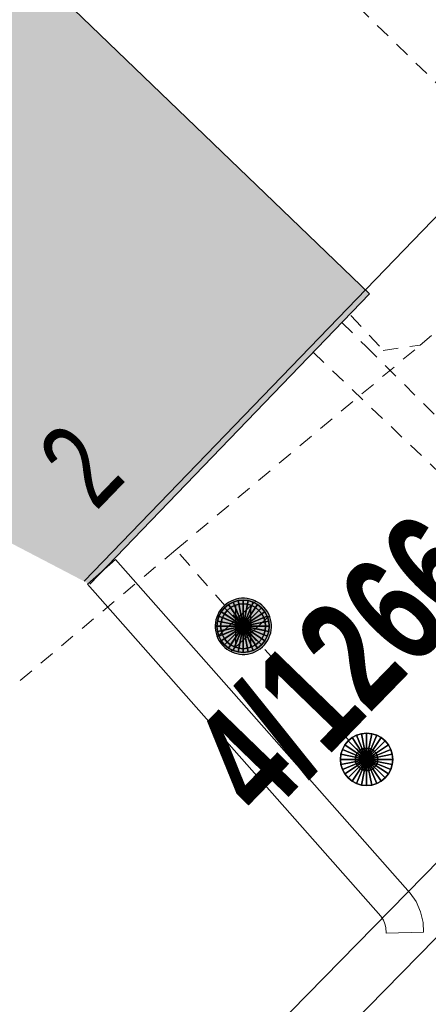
# Model space of a CAD drawing. Header units: metres. Extents: x 2695560 to 2696939, y 1260491 to 1262050.
# Tile 9 of 256: x 2695740.28 to 2695745.73, y 1260863.63 to 1260876.78. Entities that reach past the tile are written whole.
import ezdxf

# ---------------------------------------------------------------- set-up
doc = ezdxf.new("R2010")
doc.units = ezdxf.units.M
doc.linetypes.add('AUSGEZOGEN', pattern=[0])
doc.linetypes.add('VERDECKT2_S2', pattern=[0.36, 0.2, -0.16])
for name, color, linetype in [('XR$1$AV_Gebäudeflächen (BB)', 7, 'AUSGEZOGEN'), ('XR$1$AV_Grundstück-Nr.', 7, 'AUSGEZOGEN'), ('XR$1$AV_Haus-Nr.', 7, 'AUSGEZOGEN'), ('XR$1$AV_Linien (BB)', 7, 'AUSGEZOGEN'), ('XR$1$AW_LK_Schachtdeckel', 24, 'AUSGEZOGEN'), ('XR$1$PFAW', 255, 'AUSGEZOGEN'), ('XR$1$RP_Abstandslinie', 7, 'AUSGEZOGEN')]:
    doc.layers.add(name, color=color, linetype=linetype)
for name, color, linetype, lineweight in [('XR$2$ABW-Linie-M-ungenau-tot', 6, 'AUSGEZOGEN', 18), ('XR$2$ABW-Linie-R-ungenau', 4, 'VERDECKT2_S2', 18), ('XR$2$ABW-Punkt', 6, 'AUSGEZOGEN', 18), ('XR$2$ELE-Flaeche-oberirdisch', 1, 'AUSGEZOGEN', 18), ('XR$2$ELE-LinieFlaeche-genau', 1, 'AUSGEZOGEN', 18), ('XR$2$GAS-Linie-ungenau', 12, 'VERDECKT2_S2', 18), ('XR$2$WAS-Linie-ungenau', 5, 'VERDECKT2_S2', 18)]:
    doc.layers.add(name, color=color, linetype=linetype, lineweight=lineweight)
doc.styles.add('ARIAL', font='arial.ttf')

# ---------------------------------------------------------------- blocks, each defined once
blk = doc.blocks.new('COMPLEXOBJECT_1438')
at = {"layer": 'XR$1$RP_Abstandslinie', "color": 7, "linetype": 'AUSGEZOGEN', "transparency": 33554687}
blk.add_lwpolyline([(5740.169, 10869.471), (5754.48, 10884.31), (5736.38, 10902.74)], dxfattribs=at)
blk = doc.blocks.new('BAW2090')
at = {"layer": 'XR$1$PFAW', "lineweight": 25, "transparency": 33554687}
blk.add_hatch(color=7, dxfattribs=at).paths.add_polyline_path([(0.5, 0), (0.49, 0.101), (0.459, 0.197), (0.41, 0.286), (0.344, 0.362), (0.264, 0.424), (0.174, 0.469), (0.076, 0.494), (-0.025, 0.499), (-0.125, 0.484), (-0.22, 0.449), (-0.306, 0.395), (-0.379, 0.326), (-0.437, 0.243), (-0.477, 0.15), (-0.497, 0.051), (-0.497, -0.051), (-0.477, -0.15), (-0.437, -0.243), (-0.379, -0.326), (-0.306, -0.395), (-0.22, -0.449), (-0.125, -0.484), (-0.025, -0.499), (0.076, -0.494), (0.174, -0.469), (0.264, -0.424), (0.344, -0.362), (0.41, -0.286), (0.459, -0.197), (0.49, -0.101)])
at = {"lineweight": 25, "transparency": 33554687}
for p, q in [((-0.177, 0.468), (-0.177, -0.468)), ((0.179, 0.467), (0.177, -0.468))]:
    blk.add_line(p, q, dxfattribs=at)
for start, end in [(90, 180), (0, 90), (180, 270), (270, 0)]:
    blk.add_arc((0, 0), 0.5, start, end, dxfattribs=at)
blk = doc.blocks.new('ABW-OELABSCHEIDER')
at = {"layer": 'XR$2$ABW-Punkt', "linetype": 'AUSGEZOGEN', "lineweight": 25, "transparency": 33554687}
for p, q in [((-100, 283, 2500), (-100, -283, 2500)), ((100, 283, 2500), (100, -283, 2500))]:
    blk.add_line(p, q, dxfattribs=at)
for points in [[(-115, 277, 2500), (0, 0, 2500), (-167, 249, 2500)], [(-115, 277), (0, 0), (-167, 249)], [(-115, 277, 2500), (-115, 277), (-167, 249), (-167, 249, 2500)], [(-59, 294, 2500), (0, 0, 2500), (-115, 277, 2500)], [(-59, 294), (0, 0), (-115, 277)], [(-59, 294, 2500), (-59, 294), (-115, 277), (-115, 277, 2500)], [(0, 300, 2500), (0, 0, 2500), (-59, 294, 2500)], [(0, 300), (0, 0), (-59, 294)], [(0, 300, 2500), (0, 300), (-59, 294), (-59, 294, 2500)], [(59, 294, 2500), (0, 0, 2500), (0, 300, 2500)], [(59, 294), (0, 0), (0, 300)], [(59, 294, 2500), (59, 294), (0, 300), (0, 300, 2500)], [(115, 277, 2500), (0, 0, 2500), (59, 294, 2500)], [(115, 277), (0, 0), (59, 294)], [(167, 249, 2500), (0, 0, 2500), (115, 277, 2500)], [(167, 249), (0, 0), (115, 277)], [(115, 277, 2500), (115, 277), (59, 294), (59, 294, 2500)], [(167, 249, 2500), (167, 249), (115, 277), (115, 277, 2500)], [(-249, 167, 2500), (0, 0, 2500), (-277, 115, 2500)], [(-249, 167), (0, 0), (-277, 115)], [(-249, 167, 2500), (-249, 167), (-277, 115), (-277, 115, 2500)], [(-212, 212, 2500), (0, 0, 2500), (-249, 167, 2500)], [(-212, 212), (0, 0), (-249, 167)], [(-212, 212, 2500), (-212, 212), (-249, 167), (-249, 167, 2500)], [(-167, 249, 2500), (0, 0, 2500), (-212, 212, 2500)], [(-167, 249), (0, 0), (-212, 212)], [(-167, 249, 2500), (-167, 249), (-212, 212), (-212, 212, 2500)], [(212, 212, 2500), (0, 0, 2500), (167, 249, 2500)], [(212, 212), (0, 0), (167, 249)], [(249, 167, 2500), (0, 0, 2500), (212, 212, 2500)], [(249, 167), (0, 0), (212, 212)], [(277, 115, 2500), (0, 0, 2500), (249, 167, 2500)], [(277, 115), (0, 0), (249, 167)], [(212, 212, 2500), (212, 212), (167, 249), (167, 249, 2500)], [(249, 167, 2500), (249, 167), (212, 212), (212, 212, 2500)], [(277, 115, 2500), (277, 115), (249, 167), (249, 167, 2500)], [(-294, 59, 2500), (0, 0, 2500), (-300, 0, 2500)], [(-294, 59), (0, 0), (-300, 0)], [(-294, 59, 2500), (-294, 59), (-300, 0), (-300, 0, 2500)], [(-277, 115, 2500), (0, 0, 2500), (-294, 59, 2500)], [(-277, 115), (0, 0), (-294, 59)], [(-277, 115, 2500), (-277, 115), (-294, 59), (-294, 59, 2500)], [(294, 59, 2500), (0, 0, 2500), (277, 115, 2500)], [(294, 59), (0, 0), (277, 115)], [(300, 0, 2500), (0, 0, 2500), (294, 59, 2500)], [(300, 0), (0, 0), (294, 59)], [(294, 59, 2500), (294, 59), (277, 115), (277, 115, 2500)], [(300, 0, 2500), (300, 0), (294, 59), (294, 59, 2500)], [(-300, 0, 2500), (0, 0, 2500), (-294, -59, 2500)], [(-300, 0), (0, 0), (-294, -59)], [(-300, 0, 2500), (-300, 0), (-294, -59), (-294, -59, 2500)], [(-294, -59, 2500), (0, 0, 2500), (-277, -115, 2500)], [(-294, -59), (0, 0), (-277, -115)], [(-294, -59, 2500), (-294, -59), (-277, -115), (-277, -115, 2500)], [(-277, -115, 2500), (0, 0, 2500), (-249, -167, 2500)], [(-277, -115), (0, 0), (-249, -167)], [(-277, -115, 2500), (-277, -115), (-249, -167), (-249, -167, 2500)], [(-249, -167, 2500), (0, 0, 2500), (-212, -212, 2500)], [(-249, -167), (0, 0), (-212, -212)], [(-212, -212, 2500), (0, 0, 2500), (-167, -249, 2500)], [(-212, -212), (0, 0), (-167, -249)], [(-167, -249, 2500), (0, 0, 2500), (-115, -277, 2500)], [(-167, -249), (0, 0), (-115, -277)], [(-115, -277, 2500), (0, 0, 2500), (-59, -294, 2500)], [(-115, -277), (0, 0), (-59, -294)], [(-59, -294, 2500), (0, 0, 2500), (0, -300, 2500)], [(-59, -294), (0, 0), (0, -300)], [(0, -300, 2500), (0, 0, 2500), (59, -294, 2500)], [(59, -294, 2500), (0, 0, 2500), (115, -277, 2500)], [(115, -277, 2500), (0, 0, 2500), (167, -249, 2500)], [(167, -249, 2500), (0, 0, 2500), (212, -212, 2500)], [(212, -212, 2500), (0, 0, 2500), (249, -167, 2500)], [(249, -167, 2500), (0, 0, 2500), (277, -115, 2500)], [(277, -115, 2500), (0, 0, 2500), (294, -59, 2500)], [(294, -59, 2500), (0, 0, 2500), (300, 0, 2500)], [(0, -300), (0, 0), (59, -294)], [(59, -294), (0, 0), (115, -277)], [(115, -277), (0, 0), (167, -249)], [(167, -249), (0, 0), (212, -212)], [(212, -212), (0, 0), (249, -167)], [(249, -167), (0, 0), (277, -115)], [(277, -115), (0, 0), (294, -59)], [(294, -59), (0, 0), (300, 0)], [(249, -167, 2500), (249, -167), (277, -115), (277, -115, 2500)], [(277, -115, 2500), (277, -115), (294, -59), (294, -59, 2500)], [(294, -59, 2500), (294, -59), (300, 0), (300, 0, 2500)], [(-249, -167, 2500), (-249, -167), (-212, -212), (-212, -212, 2500)], [(-212, -212, 2500), (-212, -212), (-167, -249), (-167, -249, 2500)], [(-167, -249, 2500), (-167, -249), (-115, -277), (-115, -277, 2500)], [(115, -277, 2500), (115, -277), (167, -249), (167, -249, 2500)], [(167, -249, 2500), (167, -249), (212, -212), (212, -212, 2500)], [(212, -212, 2500), (212, -212), (249, -167), (249, -167, 2500)], [(-115, -277, 2500), (-115, -277), (-59, -294), (-59, -294, 2500)], [(-59, -294, 2500), (-59, -294), (0, -300), (0, -300, 2500)], [(0, -300, 2500), (0, -300), (59, -294), (59, -294, 2500)], [(59, -294, 2500), (59, -294), (115, -277), (115, -277, 2500)]]:
    blk.add_3dface(points, dxfattribs=at)
blk = doc.blocks.new('ABW-EINLAUFSCHACHT_RUND')
at = {"layer": 'XR$2$ABW-Linie-M-ungenau-tot', "linetype": 'AUSGEZOGEN', "lineweight": 25, "transparency": 33554687}
for points in [[(-57, 139, 2500), (0, 0, 2500), (-83, 125, 2500)], [(-57, 139), (0, 0), (-83, 125)], [(-57, 139, 2500), (-57, 139), (-83, 125), (-83, 125, 2500)], [(-29, 147, 2500), (0, 0, 2500), (-57, 139, 2500)], [(-29, 147), (0, 0), (-57, 139)], [(-29, 147, 2500), (-29, 147), (-57, 139), (-57, 139, 2500)], [(0, 150, 2500), (0, 0, 2500), (-29, 147, 2500)], [(0, 150), (0, 0), (-29, 147)], [(0, 150, 2500), (0, 150), (-29, 147), (-29, 147, 2500)], [(29, 147, 2500), (0, 0, 2500), (0, 150, 2500)], [(29, 147), (0, 0), (0, 150)], [(29, 147, 2500), (29, 147), (0, 150), (0, 150, 2500)], [(57, 139, 2500), (0, 0, 2500), (29, 147, 2500)], [(57, 139), (0, 0), (29, 147)], [(83, 125, 2500), (0, 0, 2500), (57, 139, 2500)], [(83, 125), (0, 0), (57, 139)], [(57, 139, 2500), (57, 139), (29, 147), (29, 147, 2500)], [(83, 125, 2500), (83, 125), (57, 139), (57, 139, 2500)], [(-147, 29, 2500), (0, 0, 2500), (-150, 0, 2500)], [(-147, 29), (0, 0), (-150, 0)], [(-147, 29, 2500), (-147, 29), (-150, 0), (-150, 0, 2500)], [(-150, 0, 2500), (0, 0, 2500), (-147, -29, 2500)], [(-150, 0), (0, 0), (-147, -29)], [(-150, 0, 2500), (-150, 0), (-147, -29), (-147, -29, 2500)], [(-139, 57, 2500), (0, 0, 2500), (-147, 29, 2500)], [(-139, 57), (0, 0), (-147, 29)], [(-139, 57, 2500), (-139, 57), (-147, 29), (-147, 29, 2500)], [(-147, -29, 2500), (0, 0, 2500), (-139, -57, 2500)], [(-147, -29), (0, 0), (-139, -57)], [(-125, 83, 2500), (0, 0, 2500), (-139, 57, 2500)], [(-125, 83), (0, 0), (-139, 57)], [(-125, 83, 2500), (-125, 83), (-139, 57), (-139, 57, 2500)], [(-139, -57, 2500), (0, 0, 2500), (-125, -83, 2500)], [(-139, -57), (0, 0), (-125, -83)], [(-106, 106, 2500), (0, 0, 2500), (-125, 83, 2500)], [(-106, 106), (0, 0), (-125, 83)], [(-106, 106, 2500), (-106, 106), (-125, 83), (-125, 83, 2500)], [(-125, -83, 2500), (0, 0, 2500), (-106, -106, 2500)], [(-125, -83), (0, 0), (-106, -106)], [(-83, 125, 2500), (0, 0, 2500), (-106, 106, 2500)], [(-83, 125), (0, 0), (-106, 106)], [(-83, 125, 2500), (-83, 125), (-106, 106), (-106, 106, 2500)], [(-106, -106, 2500), (0, 0, 2500), (-83, -125, 2500)], [(-106, -106), (0, 0), (-83, -125)], [(-83, -125, 2500), (0, 0, 2500), (-57, -139, 2500)], [(-83, -125), (0, 0), (-57, -139)], [(-57, -139, 2500), (0, 0, 2500), (-29, -147, 2500)], [(-57, -139), (0, 0), (-29, -147)], [(-29, -147, 2500), (0, 0, 2500), (0, -150, 2500)], [(-29, -147), (0, 0), (0, -150)], [(106, 106, 2500), (0, 0, 2500), (83, 125, 2500)], [(106, 106), (0, 0), (83, 125)], [(125, 83, 2500), (0, 0, 2500), (106, 106, 2500)], [(125, 83), (0, 0), (106, 106)], [(139, 57, 2500), (0, 0, 2500), (125, 83, 2500)], [(139, 57), (0, 0), (125, 83)], [(147, 29, 2500), (0, 0, 2500), (139, 57, 2500)], [(147, 29), (0, 0), (139, 57)], [(150, 0, 2500), (0, 0, 2500), (147, 29, 2500)], [(150, 0), (0, 0), (147, 29)], [(0, -150, 2500), (0, 0, 2500), (29, -147, 2500)], [(29, -147, 2500), (0, 0, 2500), (57, -139, 2500)], [(57, -139, 2500), (0, 0, 2500), (83, -125, 2500)], [(83, -125, 2500), (0, 0, 2500), (106, -106, 2500)], [(106, -106, 2500), (0, 0, 2500), (125, -83, 2500)], [(125, -83, 2500), (0, 0, 2500), (139, -57, 2500)], [(139, -57, 2500), (0, 0, 2500), (147, -29, 2500)], [(147, -29, 2500), (0, 0, 2500), (150, 0, 2500)], [(0, -150), (0, 0), (29, -147)], [(29, -147), (0, 0), (57, -139)], [(57, -139), (0, 0), (83, -125)], [(83, -125), (0, 0), (106, -106)], [(106, -106), (0, 0), (125, -83)], [(125, -83), (0, 0), (139, -57)], [(139, -57), (0, 0), (147, -29)], [(147, -29), (0, 0), (150, 0)], [(106, 106, 2500), (106, 106), (83, 125), (83, 125, 2500)], [(125, 83, 2500), (125, 83), (106, 106), (106, 106, 2500)], [(139, 57, 2500), (139, 57), (125, 83), (125, 83, 2500)], [(147, 29, 2500), (147, 29), (139, 57), (139, 57, 2500)], [(150, 0, 2500), (150, 0), (147, 29), (147, 29, 2500)], [(147, -29, 2500), (147, -29), (150, 0), (150, 0, 2500)], [(-147, -29, 2500), (-147, -29), (-139, -57), (-139, -57, 2500)], [(-139, -57, 2500), (-139, -57), (-125, -83), (-125, -83, 2500)], [(-125, -83, 2500), (-125, -83), (-106, -106), (-106, -106, 2500)], [(-106, -106, 2500), (-106, -106), (-83, -125), (-83, -125, 2500)], [(-83, -125, 2500), (-83, -125), (-57, -139), (-57, -139, 2500)], [(57, -139, 2500), (57, -139), (83, -125), (83, -125, 2500)], [(83, -125, 2500), (83, -125), (106, -106), (106, -106, 2500)], [(106, -106, 2500), (106, -106), (125, -83), (125, -83, 2500)], [(125, -83, 2500), (125, -83), (139, -57), (139, -57, 2500)], [(139, -57, 2500), (139, -57), (147, -29), (147, -29, 2500)], [(-57, -139, 2500), (-57, -139), (-29, -147), (-29, -147, 2500)], [(-29, -147, 2500), (-29, -147), (0, -150), (0, -150, 2500)], [(0, -150, 2500), (0, -150), (29, -147), (29, -147, 2500)], [(29, -147, 2500), (29, -147), (57, -139), (57, -139, 2500)]]:
    blk.add_3dface(points, dxfattribs=at)
blk = doc.blocks.new('ABW-DECKEL')
at = {"layer": 'XR$2$ABW-Punkt', "linetype": 'AUSGEZOGEN', "lineweight": 25, "transparency": 33554687}
for points in [[(-194, 291, 2500), (0, 0, 2500), (-247, 247, 2500)], [(-194, 291), (0, 0), (-247, 247)], [(-194, 291, 2500), (-194, 291), (-247, 247), (-247, 247, 2500)], [(-134, 323, 2500), (0, 0, 2500), (-194, 291, 2500)], [(-134, 323), (0, 0), (-194, 291)], [(-134, 323, 2500), (-134, 323), (-194, 291), (-194, 291, 2500)], [(-68, 343, 2500), (0, 0, 2500), (-134, 323, 2500)], [(-68, 343), (0, 0), (-134, 323)], [(-68, 343, 2500), (-68, 343), (-134, 323), (-134, 323, 2500)], [(0, 350, 2500), (0, 0, 2500), (-68, 343, 2500)], [(0, 350), (0, 0), (-68, 343)], [(0, 350, 2500), (0, 350), (-68, 343), (-68, 343, 2500)], [(68, 343, 2500), (0, 0, 2500), (0, 350, 2500)], [(68, 343), (0, 0), (0, 350)], [(68, 343, 2500), (68, 343), (0, 350), (0, 350, 2500)], [(134, 323, 2500), (0, 0, 2500), (68, 343, 2500)], [(134, 323), (0, 0), (68, 343)], [(194, 291, 2500), (0, 0, 2500), (134, 323, 2500)], [(194, 291), (0, 0), (134, 323)], [(247, 247, 2500), (0, 0, 2500), (194, 291, 2500)], [(247, 247), (0, 0), (194, 291)], [(134, 323, 2500), (134, 323), (68, 343), (68, 343, 2500)], [(194, 291, 2500), (194, 291), (134, 323), (134, 323, 2500)], [(247, 247, 2500), (247, 247), (194, 291), (194, 291, 2500)], [(-323, 134, 2500), (0, 0, 2500), (-343, 68, 2500)], [(-323, 134), (0, 0), (-343, 68)], [(-323, 134, 2500), (-323, 134), (-343, 68), (-343, 68, 2500)], [(-291, 194, 2500), (0, 0, 2500), (-323, 134, 2500)], [(-291, 194), (0, 0), (-323, 134)], [(-291, 194, 2500), (-291, 194), (-323, 134), (-323, 134, 2500)], [(-247, 247, 2500), (0, 0, 2500), (-291, 194, 2500)], [(-247, 247), (0, 0), (-291, 194)], [(-247, 247, 2500), (-247, 247), (-291, 194), (-291, 194, 2500)], [(291, 194, 2500), (0, 0, 2500), (247, 247, 2500)], [(291, 194), (0, 0), (247, 247)], [(323, 134, 2500), (0, 0, 2500), (291, 194, 2500)], [(323, 134), (0, 0), (291, 194)], [(343, 68, 2500), (0, 0, 2500), (323, 134, 2500)], [(343, 68), (0, 0), (323, 134)], [(291, 194, 2500), (291, 194), (247, 247), (247, 247, 2500)], [(323, 134, 2500), (323, 134), (291, 194), (291, 194, 2500)], [(343, 68, 2500), (343, 68), (323, 134), (323, 134, 2500)], [(-343, 68, 2500), (0, 0, 2500), (-350, 0, 2500)], [(-343, 68), (0, 0), (-350, 0)], [(-343, 68, 2500), (-343, 68), (-350, 0), (-350, 0, 2500)], [(-350, 0, 2500), (0, 0, 2500), (-343, -68, 2500)], [(-350, 0), (0, 0), (-343, -68)], [(-343, -68, 2500), (0, 0, 2500), (-323, -134, 2500)], [(-343, -68), (0, 0), (-323, -134)], [(-323, -134, 2500), (0, 0, 2500), (-291, -194, 2500)], [(-323, -134), (0, 0), (-291, -194)], [(-291, -194, 2500), (0, 0, 2500), (-247, -247, 2500)], [(-291, -194), (0, 0), (-247, -247)], [(-247, -247, 2500), (0, 0, 2500), (-194, -291, 2500)], [(-247, -247), (0, 0), (-194, -291)], [(-194, -291, 2500), (0, 0, 2500), (-134, -323, 2500)], [(-194, -291), (0, 0), (-134, -323)], [(-134, -323, 2500), (0, 0, 2500), (-68, -343, 2500)], [(-134, -323), (0, 0), (-68, -343)], [(-68, -343, 2500), (0, 0, 2500), (0, -350, 2500)], [(-68, -343), (0, 0), (0, -350)], [(350, 0, 2500), (0, 0, 2500), (343, 68, 2500)], [(350, 0), (0, 0), (343, 68)], [(0, -350, 2500), (0, 0, 2500), (68, -343, 2500)], [(68, -343, 2500), (0, 0, 2500), (134, -323, 2500)], [(134, -323, 2500), (0, 0, 2500), (194, -291, 2500)], [(194, -291, 2500), (0, 0, 2500), (247, -247, 2500)], [(247, -247, 2500), (0, 0, 2500), (291, -194, 2500)], [(291, -194, 2500), (0, 0, 2500), (323, -134, 2500)], [(323, -134, 2500), (0, 0, 2500), (343, -68, 2500)], [(343, -68, 2500), (0, 0, 2500), (350, 0, 2500)], [(0, -350), (0, 0), (68, -343)], [(68, -343), (0, 0), (134, -323)], [(134, -323), (0, 0), (194, -291)], [(194, -291), (0, 0), (247, -247)], [(247, -247), (0, 0), (291, -194)], [(291, -194), (0, 0), (323, -134)], [(323, -134), (0, 0), (343, -68)], [(343, -68), (0, 0), (350, 0)], [(350, 0, 2500), (350, 0), (343, 68), (343, 68, 2500)], [(-350, 0, 2500), (-350, 0), (-343, -68), (-343, -68, 2500)], [(-343, -68, 2500), (-343, -68), (-323, -134), (-323, -134, 2500)], [(323, -134, 2500), (323, -134), (343, -68), (343, -68, 2500)], [(343, -68, 2500), (343, -68), (350, 0), (350, 0, 2500)], [(-323, -134, 2500), (-323, -134), (-291, -194), (-291, -194, 2500)], [(-291, -194, 2500), (-291, -194), (-247, -247), (-247, -247, 2500)], [(-247, -247, 2500), (-247, -247), (-194, -291), (-194, -291, 2500)], [(194, -291, 2500), (194, -291), (247, -247), (247, -247, 2500)], [(247, -247, 2500), (247, -247), (291, -194), (291, -194, 2500)], [(291, -194, 2500), (291, -194), (323, -134), (323, -134, 2500)], [(-194, -291, 2500), (-194, -291), (-134, -323), (-134, -323, 2500)], [(-134, -323, 2500), (-134, -323), (-68, -343), (-68, -343, 2500)], [(-68, -343, 2500), (-68, -343), (0, -350), (0, -350, 2500)], [(0, -350, 2500), (0, -350), (68, -343), (68, -343, 2500)], [(68, -343, 2500), (68, -343), (134, -323), (134, -323, 2500)], [(134, -323, 2500), (134, -323), (194, -291), (194, -291, 2500)]]:
    blk.add_3dface(points, dxfattribs=at)

msp = doc.modelspace()

# ---------------------------------------------------------------- hatches: boundary and pattern name
at = {"layer": 'XR$1$AV_Gebäudeflächen (BB)', "true_color": 0xd2d2d2, "transparency": 33554687}
msp.add_hatch(color=254, dxfattribs=at).paths.add_polyline_path([(2695732.283, 1260873.908), (2695741.214, 1260869.242), (2695744.948, 1260873.12), (2695737.982, 1260879.828)])

# ---------------------------------------------------------------- linework, layer by layer
at = {"layer": 'XR$1$AV_Linien (BB)', "color": 7, "linetype": 'AUSGEZOGEN', "transparency": 33554687}
msp.add_lwpolyline([(2695732.283, 1260873.908), (2695737.982, 1260879.828), (2695744.948, 1260873.12), (2695741.214, 1260869.242)], dxfattribs=at)
at = {"layer": 'XR$2$ABW-Linie-R-ungenau', "linetype": 'VERDECKT2_S2', "transparency": 33554687}
for p, q in [((2695743.262, 1260868.68), (2695742.366, 1260869.701)), ((2695744.911, 1260866.901), (2695743.262, 1260868.68))]:
    msp.add_line(p, q, dxfattribs=at)
for points in [[(2695742.991, 1260878.718), (2695747.673, 1260874.155), (2695750.602, 1260870.498)], [(2695738.632, 1260866.568), (2695742.366, 1260869.701), (2695745.625, 1260872.436), (2695747.673, 1260874.155)], [(2695744.701, 1260872.833), (2695745.133, 1260872.366), (2695745.625, 1260872.436)]]:
    msp.add_lwpolyline(points, dxfattribs=at)
at = {"layer": 'XR$2$ELE-Flaeche-oberirdisch', "transparency": 33554687}
for points in [[(2695759.533, 1260879.698), (2695751.654, 1260871.453), (2695739.686, 1260859.232)], [(2695740.186, 1260858.742), (2695752.158, 1260870.967), (2695760.033, 1260879.208)]]:
    msp.add_lwpolyline(points, dxfattribs=at)
at = {"layer": 'XR$2$ELE-LinieFlaeche-genau', "linetype": 'AUSGEZOGEN', "transparency": 33554687}
msp.add_lwpolyline([(2695745.17, 1260864.58), (2695745.168, 1260864.654), (2695745.156, 1260864.705), (2695745.135, 1260864.753), (2695745.099, 1260864.804), (2695741.184, 1260869.243), (2695741.558, 1260869.573), (2695745.491, 1260865.114), (2695745.571, 1260865.001), (2695745.632, 1260864.865), (2695745.666, 1260864.72), (2695745.67, 1260864.594), (2695745.17, 1260864.58)], close=True, dxfattribs=at)
at = {"layer": 'XR$2$GAS-Linie-ungenau', "linetype": 'VERDECKT2_S2', "transparency": 33554687}
msp.add_line((2695744.196, 1260872.342), (2695747.566, 1260869.12), dxfattribs=at)
at = {"layer": 'XR$2$WAS-Linie-ungenau', "linetype": 'VERDECKT2_S2', "transparency": 33554687}
for p, q in [((2695744.579, 1260872.74), (2695744.904, 1260872.417)), ((2695744.904, 1260872.417), (2695747.937, 1260869.401))]:
    msp.add_line(p, q, dxfattribs=at)

# ---------------------------------------------------------------- block references
at = {"layer": 'XR$1$AW_LK_Schachtdeckel', "color": 24, "linetype": 'AUSGEZOGEN', "lineweight": -3, "transparency": 33554687, "xscale": 0.7499999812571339, "yscale": 0.7499999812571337, "rotation": 132.821136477}
msp.add_blockref('BAW2090', (2695743.265, 1260868.679), dxfattribs=at)
at = {"layer": 'XR$1$RP_Abstandslinie', "color": 7, "linetype": 'AUSGEZOGEN', "lineweight": -3, "transparency": 33554687}
msp.add_blockref('COMPLEXOBJECT_1438', (2690000.97, 1249999.81), dxfattribs=at)
at = {"layer": 'XR$2$ABW-Punkt', "color": 6, "linetype": 'AUSGEZOGEN', "lineweight": 18, "transparency": 33554687, "xscale": 0.001, "yscale": 0.001, "zscale": 0.001, "rotation": 360}
for name, p in [('ABW-DECKEL', (2695743.262, 1260868.68)), ('ABW-OELABSCHEIDER', (2695743.262, 1260868.68)), ('ABW-DECKEL', (2695744.911, 1260866.901)), ('ABW-EINLAUFSCHACHT_RUND', (2695744.911, 1260866.901))]:
    msp.add_blockref(name, p, dxfattribs=at)

# ---------------------------------------------------------------- texts
at = {"layer": 'XR$1$AV_Grundstück-Nr.', "color": 7, "transparency": 33554687, "insert": (2695744.566, 1260868.153), "char_height": 1.48491, "width": 4.98214, "attachment_point": 5, "rotation": 45.8586, "style": 'ARIAL'}
msp.add_mtext('\\A1;{\\fArial|i0|b1;\\H1.484908;\\W0.700000;\\C7;4/1266}\\P', dxfattribs=at)
at = {"layer": 'XR$1$AV_Haus-Nr.', "color": 7, "transparency": 33554687, "insert": (2695741.509, 1260870.428), "char_height": 1.1621, "width": 1.02516, "attachment_point": 8, "rotation": 46.0845, "style": 'ARIAL'}
msp.add_mtext('\\W0.68;2', dxfattribs=at)

doc.saveas('drawing.dxf')
